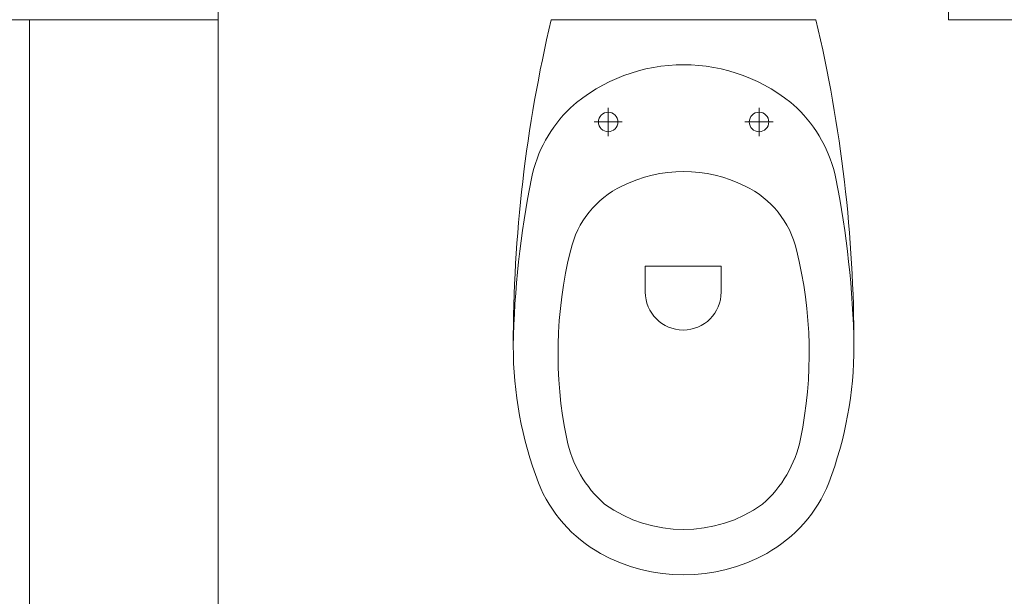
# Model space of a CAD drawing. Header units: millimetres. Extents: x -2274 to 12297, y -16157 to 26321.
# Tile 25 of 256: x -399 to -298, y -9878 to -9819. Entities that reach past the tile are written whole.
import ezdxf

# ---------------------------------------------------------------- set-up
doc = ezdxf.new("R2010")
doc.units = ezdxf.units.MM
doc.linetypes.add('DASHED', pattern=[19.05, 12.7, -6.35])
doc.layers.add('-LI-WIDOK', color=2, linetype='Continuous')
for name, color, linetype, lineweight in [('-ŚCIANY DZIAŁOWE', 3, 'Continuous', 35), ('-ŚCIANY NOŚNE', 4, 'Continuous', 53), ('Niedrukowalna', 140, 'Continuous', 15)]:
    doc.layers.add(name, color=color, linetype=linetype, lineweight=lineweight)

msp = doc.modelspace()

# ---------------------------------------------------------------- linework, layer by layer
at = {"layer": '-LI-WIDOK', "color": 253, "linetype": 'DASHED', "lineweight": 13}
for p, q in [((-303.6, -9819), (-303.6, -9765)), ((-254.6, -9819), (-303.6, -9819))]:
    msp.add_line(p, q, dxfattribs=at)
at = {"layer": '-ŚCIANY DZIAŁOWE', "color": 253, "lineweight": 13}
for p, q in [((-398, -9819), (-398, -9994.45)), ((-378.6, -9819), (-378.6, -9994.45))]:
    msp.add_line(p, q, dxfattribs=at)
at = {"layer": '-ŚCIANY NOŚNE', "color": 253, "lineweight": 13}
for p, q in [((-378.6, -9782), (-378.6, -9994.45)), ((-503.69, -9819), (-378.69, -9819))]:
    msp.add_line(p, q, dxfattribs=at)
at = {"color": 253, "lineweight": 13}
msp.add_lwpolyline([(-348.3, -9852.49, -0.058036), (-344.4, -9819), (-317.2, -9819, -0.058036), (-313.3, -9852.49)], format="xyb", dxfattribs=at)
for points in [[(-345.72, -9866.55, -0.091012), (-348.3, -9852.49, -0.04468), (-346.44, -9835.3, -0.150678), (-342.43, -9828.05, -0.380316), (-319.17, -9828.05, -0.150678), (-315.16, -9835.3, -0.04468), (-313.3, -9852.49, -0.091012), (-315.88, -9866.55, -0.171854), (-322.26, -9873.79, -0.258868), (-339.34, -9873.79, -0.171854)], [(-324.47, -9836.09, -0.228329), (-319.2, -9842.64, -0.112012), (-318.79, -9862.05, -0.161795), (-322.69, -9868.75, -0.320353), (-338.91, -9868.75, -0.161795), (-342.81, -9862.05, -0.112012), (-342.4, -9842.64, -0.228329), (-337.13, -9836.09, -0.236897)], [(-326.94, -9846.96), (-326.94, -9844.31), (-334.74, -9844.31), (-334.74, -9846.96, 1)]]:
    msp.add_lwpolyline(points, format="xyb", close=True, dxfattribs=at)
for centre in [(-338.55, -9829.5), (-323.05, -9829.5)]:
    msp.add_circle(centre, 1, dxfattribs=at)
at = {"layer": 'Niedrukowalna', "color": 253, "lineweight": 13}
for points in [[(-338.55, -9830.95), (-338.55, -9828.05)], [(-323.05, -9830.95), (-323.05, -9828.05)], [(-340, -9829.5), (-337.1, -9829.5)], [(-321.6, -9829.5), (-324.5, -9829.5)]]:
    msp.add_lwpolyline(points, dxfattribs=at)

doc.saveas('drawing.dxf')
